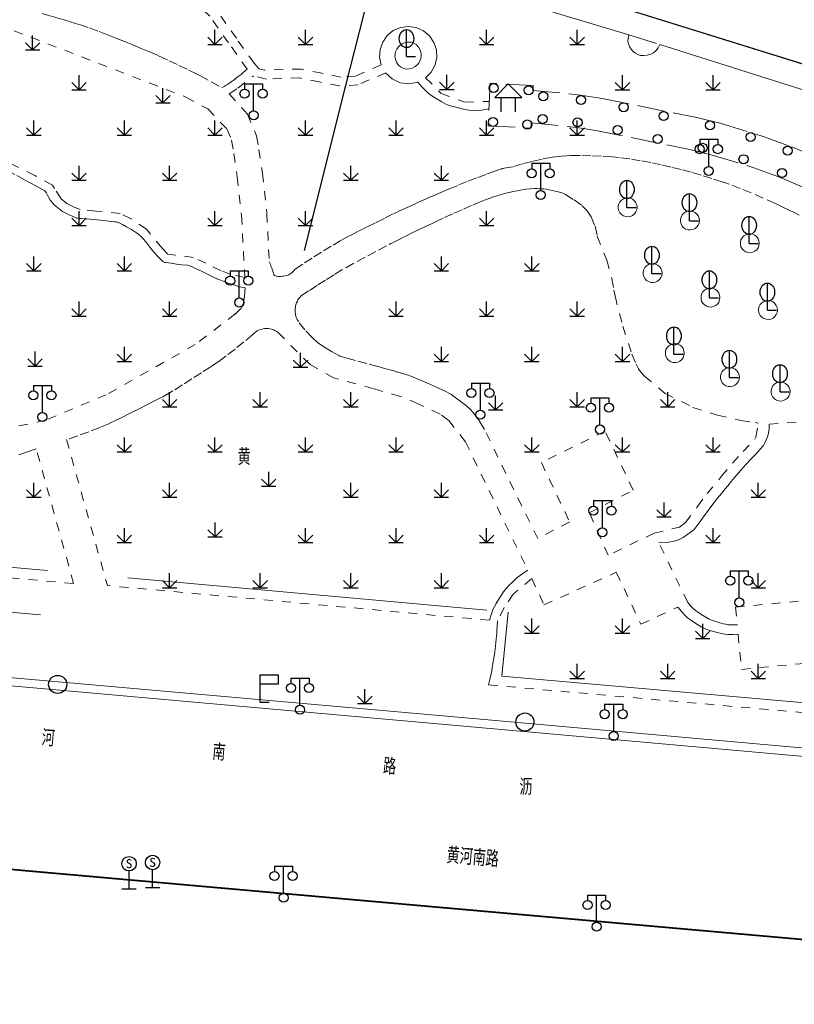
# Model space of a CAD drawing. Extents: x 39508475 to 39522402, y 3783947 to 3795549.
# Tile 113 of 256: x 39514603 to 39514689, y 3794124 to 3794233. Entities that reach past the tile are written whole.
import ezdxf
from ezdxf.enums import TextEntityAlignment as Align

# ---------------------------------------------------------------- set-up
doc = ezdxf.new("R2010")
doc.units = 0
doc.linetypes.add('X0', pattern=[4, 3, -1])
doc.linetypes.add('X6', pattern=[2, 1, -1])
doc.layers.get('0').update_dxf_attribs({"linetype": 'CONTINUOUS'})
for name, color, linetype in [('DLSS', 4, 'CONTINUOUS'), ('JCDL_DMX_F', 30, 'CONTINUOUS'), ('JCDL_JMDD', 1, 'CONTINUOUS'), ('JCDL_JMDD_F', 231, 'CONTINUOUS'), ('JCDL_JT_ZJ', 100, 'CONTINUOUS'), ('JCDL_JTD_F', 100, 'CONTINUOUS'), ('SXSS', 5, 'CONTINUOUS'), ('ZBTZ', 3, 'CONTINUOUS'), ('断面线', 2, 'CONTINUOUS')]:
    doc.layers.add(name, color=color, linetype=linetype)
for name, color, linetype, lineweight in [('JCDL_JMDX', 1, 'CONTINUOUS', 0), ('JCDL_ZBX', 3, 'CONTINUOUS', 0), ('QT_SYT_ZJ', 7, 'CONTINUOUS', 0), ('TEXTL_ZJ', 7, 'CONTINUOUS', 0)]:
    doc.layers.add(name, color=color, linetype=linetype, lineweight=lineweight)
doc.styles.add('HZ', font='rs', dxfattribs={"width": 0.8, "bigfont": 'hztxt'})
doc.styles.get("Standard").update_dxf_attribs({"font": 'txt', "width": 1.1})
doc.linetypes.add('10422', pattern='A,2,[150,AAA.SHX,S=1,R=0,X=0,Y=1],2,[177,AAA.SHX,S=1,R=0,X=0,Y=0.8],1e-09', length=4)
doc.linetypes.add('X19', pattern='A,4.5,[145,symbolx.shx,S=1,R=0,X=0,Y=1],4.5,-0.5,[146,symbolx.shx,S=1,R=0,X=0,Y=0],-0.5', length=10)
doc.linetypes.add('X35', pattern='A,2,[150,AAA.SHX,S=1,R=0,X=0,Y=1],2,[177,AAA.SHX,S=1,R=0,X=0,Y=0.8],1e-09', length=4)
doc.linetypes.add('X4', pattern='A,0,-1e-09,[149,symbolx.shx,S=0.15,R=0,X=0,Y=0],-1.6', length=1.6)
doc.linetypes.add('X49', pattern='A,0,[5,symbolt.shx,S=1,R=0,X=0,Y=0],-10', length=10)
doc.linetypes.add('X67', pattern='A,1,[150,symbolx.shx,S=1,R=0,X=0,Y=1],2,[153,symbolx.shx,S=1,R=0,X=0,Y=0.8],2,[145,symbolx.shx,S=1,R=0,X=0,Y=0],0,[150,symbolx.shx,S=1,R=0,X=0,Y=1],2,[153,symbolx.shx,S=1,R=0,X=0,Y=0.8],2,[150,symbolx.shx,S=1,R=0,X=0,Y=1],0.5,-0.5,[146,symbolx.shx,S=1,R=0,X=0,Y=0],-0.5,0.5,[153,symbolx.shx,S=1,R=0,X=0,Y=0.8],1', length=12)

# ---------------------------------------------------------------- blocks, each defined once
blk = doc.blocks.new('4564000')
at = {"color": 0}
for p, q in [((0, 3), (2, 3)), ((0, 0), (0, 3)), ((2, 3), (2, 2)), ((2, 2), (0, 2))]:
    blk.add_line(p, q, dxfattribs=at)
at = {"color": 0, "linetype": 'Continuous', "flags": 128}
blk.add_lwpolyline([(0, 0), (1, 0)], dxfattribs=at)
blk = doc.blocks.new('5820000')
at = {"color": 0, "linetype": 'Continuous'}
blk.add_circle((0, 0), 1, dxfattribs=at)
blk = doc.blocks.new('3816000')
at = {"color": 0}
blk.add_line((0, 0), (0, 2), dxfattribs=at)
at = {"color": 0, "flags": 128}
blk.add_lwpolyline([(0.8, 0), (-0.8, 0)], dxfattribs=at)
at = {"color": 0, "linetype": 'Continuous'}
blk.add_circle((0, 2.8), 0.8, dxfattribs=at)
at = {"color": 0, "insert": (0, 2.8), "char_height": 1, "attachment_point": 5}
blk.add_mtext('S', dxfattribs=at)
blk = doc.blocks.new('9372000')
at = {"color": 0}
for q in [(0, 3), (0, 1.4), (1, 0), (0.75, 0)]:
    blk.add_line((0, 0), q, dxfattribs=at)
at = {"color": 0, "linetype": 'Continuous'}
blk.add_ellipse((0, 2), major_axis=(0, 1), ratio=0.800014, dxfattribs=at)
blk = doc.blocks.new('9530003')
at = {"color": 0}
for p, q in [((0, 0), (0, 1.6)), ((-0.8, 0), (0.8, 0))]:
    blk.add_line(p, q, dxfattribs=at)
at = {"color": 0, "linetype": 'Continuous'}
for points in [[(0, 0), (-0.8, 0.8)], [(0, 0), (0.8, 0.8)]]:
    blk.add_lwpolyline(points, dxfattribs=at)
blk = doc.blocks.new('2382100')
at = {"color": 0, "linetype": 'Continuous'}
blk.add_circle((0, 0), 0.5, dxfattribs=at)
blk = doc.blocks.new('3521000')
at = {"color": 0}
for p, q in [((-1, 3.5), (1, 3.5)), ((0, 0.5), (0, 3.5))]:
    blk.add_line(p, q, dxfattribs=at)
at = {"color": 0, "linetype": 'Continuous', "flags": 128}
for points in [[(-1, 3.5), (-1, 2.9)], [(1, 3.5), (1, 2.9)]]:
    blk.add_lwpolyline(points, dxfattribs=at)
at = {"color": 0}
for centre in [(-1, 2.4), (1, 2.4), (0, 0)]:
    blk.add_circle(centre, 0.5, dxfattribs=at)
blk = doc.blocks.new('3621000')
at = {"color": 0}
for p, q in [((0, 3.1), (-1.5, 1.6)), ((1.5, 1.6), (0, 3.1)), ((-1.5, 1.6), (1.5, 1.6)), ((-0.8, 0), (-0.8, 1.6)), ((0.8, 0), (0.8, 1.6))]:
    blk.add_line(p, q, dxfattribs=at)

msp = doc.modelspace()

# ---------------------------------------------------------------- linework, layer by layer
at = {"layer": 'DLSS', "linetype": 'X6', "lineweight": 0}
for points in [[(39514643.36346, 3794227.73245), (39514640.53264, 3794226.51109), (39514638.90483, 3794226.40516), (39514636.7946, 3794226.8331), (39514634.53583, 3794227.2876), (39514630.47535, 3794227.16196), (39514629.89914, 3794227.30837), (39514629.78129, 3794227.42017), (39514629.31787, 3794227.93187), (39514627.3703, 3794230.67727), (39514625.17915, 3794233.7724), (39514623.48324, 3794235.47817), (39514622.40079, 3794236.14351), (39514621.87346, 3794236.31797), (39514616.91478, 3794237.58708), (39514612.77211, 3794238.53425), (39514607.683, 3794239.527)], [(39514628.563, 3794227.276), (39514626.50183, 3794230.18154), (39514624.423, 3794233.118), (39514622.82447, 3794234.72582), (39514622.027, 3794235.216), (39514621.62036, 3794235.35053), (39514616.672, 3794236.617), (39514612.56921, 3794237.55505), (39514607.377, 3794238.543)], [(39514605.913, 3794233.405), (39514606.95175, 3794233.11522), (39514607.98771, 3794232.81558), (39514609.02077, 3794232.50612), (39514610.05084, 3794232.18685), (39514611.13698, 3794231.82307), (39514612.20941, 3794231.42065), (39514613.13942, 3794231.05217), (39514614.06916, 3794230.683), (39514614.99862, 3794230.31315), (39514615.92781, 3794229.94261), (39514616.85672, 3794229.57139), (39514617.78537, 3794229.19948), (39514618.06249, 3794229.0848), (39514618.337, 3794228.964), (39514618.59586, 3794228.84527), (39514618.85367, 3794228.72426), (39514619.93642, 3794228.20957), (39514621.0187, 3794227.69387), (39514622.10049, 3794227.17717), (39514622.74883, 3794226.85808), (39514623.3898, 3794226.52444), (39514624.58583, 3794225.87537), (39514625.774, 3794225.212)], [(39514648.26818, 3794226.30873), (39514648.87863, 3794226.92841), (39514649.29749, 3794227.69078), (39514649.49318, 3794228.53834), (39514649.45094, 3794229.40717), (39514649.17395, 3794230.23175), (39514648.68311, 3794230.94989), (39514648.01543, 3794231.50744), (39514647.22126, 3794231.86233), (39514646.3605, 3794231.98782), (39514645.49807, 3794231.87443), (39514644.69899, 3794231.53072), (39514644.02355, 3794230.98261), (39514643.52267, 3794230.27144), (39514643.23413, 3794229.45083), (39514643.17969, 3794228.58267), (39514643.36346, 3794227.73245)], [(39514602.821, 3794231.515), (39514621.79083, 3794224.18962)], [(39514625.774, 3794225.212), (39514626.01279, 3794225.35516), (39514626.24975, 3794225.50132), (39514626.37294, 3794225.58046), (39514626.49419, 3794225.66253), (39514626.81106, 3794225.8829), (39514627.12765, 3794226.10366), (39514627.15932, 3794226.12606), (39514627.1907, 3794226.14885), (39514627.22192, 3794226.17214), (39514627.25281, 3794226.19585), (39514627.57244, 3794226.44486), (39514627.89174, 3794226.6943), (39514628.01113, 3794226.79013), (39514628.12808, 3794226.88893), (39514628.34682, 3794227.08103), (39514628.563, 3794227.276)], [(39514626.58703, 3794224.53502), (39514627.53981, 3794225.16718), (39514629.252, 3794226.546)], [(39514643.873, 3794226.872), (39514640.80642, 3794225.54929), (39514638.758, 3794225.416), (39514636.54449, 3794225.86488), (39514634.392, 3794226.298), (39514630.68008, 3794226.18315), (39514629.252, 3794226.546)], [(39514643.8511, 3794226.85899), (39514644.57344, 3794226.1901), (39514645.46625, 3794225.77529), (39514646.4433, 3794225.65464), (39514647.4102, 3794225.83979)], [(39514648.26818, 3794226.30873), (39514649.97912, 3794224.5842)], [(39514647.4102, 3794225.83979), (39514647.80875, 3794225.35683), (39514648.23717, 3794224.90017), (39514648.52781, 3794224.63766), (39514648.84364, 3794224.40607), (39514649.43609, 3794224.02675), (39514650.03769, 3794223.66213), (39514650.30038, 3794223.51736), (39514650.571, 3794223.388), (39514650.7948, 3794223.29763), (39514651.02412, 3794223.22232), (39514651.73498, 3794223.02313), (39514652.45001, 3794222.83942), (39514653.01868, 3794222.73788), (39514653.59566, 3794222.7097), (39514654.42949, 3794222.75915), (39514655.25573, 3794222.88188)], [(39514607.27751, 3794214.07958), (39514607.05871, 3794214.45411), (39514605.1152, 3794215.51787), (39514602.73322, 3794216.69793), (39514599.58349, 3794218.40899), (39514597.06659, 3794224.42417)], [(39514621.79083, 3794224.18962), (39514624.21339, 3794222.87766)], [(39514626.58703, 3794224.53502), (39514628.58796, 3794222.30868), (39514629.605, 3794219.907), (39514629.85787, 3794218.38799), (39514630.246, 3794215.783), (39514630.73214, 3794211.34356), (39514630.995, 3794206.014)], [(39514649.97912, 3794224.5842), (39514652.57849, 3794223.62904), (39514655.2955, 3794223.70722)], [(39514624.21339, 3794222.87766), (39514626.31798, 3794220.66942), (39514626.84811, 3794219.41753), (39514627.09109, 3794217.95795), (39514627.47403, 3794215.38779), (39514627.94033, 3794211.1295), (39514628.301, 3794204.267)], [(39514606.213, 3794213.833), (39514605.47277, 3794214.23273), (39514604.73304, 3794214.63339), (39514604.36202, 3794214.83523), (39514603.9915, 3794215.03799), (39514602.89159, 3794215.64167), (39514601.78777, 3794216.24752), (39514601.77209, 3794216.25616), (39514601.76038, 3794216.26264), (39514601.03201, 3794216.66635), (39514600.30365, 3794217.07007), (39514600.05769, 3794217.20666), (39514599.81196, 3794217.34366), (39514599.32287, 3794217.61713), (39514598.834, 3794217.891)], [(39514689.504, 3794211.167), (39514688.95025, 3794211.44036), (39514688.39438, 3794211.70936), (39514687.64322, 3794212.06656), (39514686.88999, 3794212.41937), (39514685.55378, 3794213.02579), (39514684.20676, 3794213.60779), (39514682.99031, 3794214.1058), (39514681.764, 3794214.579), (39514681.38995, 3794214.71393), (39514681.01279, 3794214.8399), (39514679.8492, 3794215.20822), (39514678.68279, 3794215.56748), (39514677.58739, 3794215.88808), (39514676.48569, 3794216.1863), (39514675.37814, 3794216.46201), (39514674.26521, 3794216.71511), (39514673.12016, 3794216.95139), (39514671.97064, 3794217.16485), (39514670.8171, 3794217.35541), (39514669.66, 3794217.523), (39514669.26817, 3794217.56751), (39514668.87482, 3794217.59568), (39514667.68944, 3794217.6522), (39514666.50374, 3794217.70144), (39514665.31776, 3794217.74341), (39514664.28358, 3794217.74262), (39514663.25171, 3794217.67352), (39514662.22667, 3794217.5364), (39514661.12875, 3794217.33294), (39514660.03847, 3794217.09186), (39514658.95713, 3794216.81344), (39514657.886, 3794216.498)], [(39514633.854, 3794205.196), (39514634.88915, 3794205.87664), (39514635.93264, 3794206.54444), (39514636.98431, 3794207.19929), (39514638.04399, 3794207.84109), (39514638.96249, 3794208.37379), (39514639.89436, 3794208.88277), (39514640.83897, 3794209.36767), (39514641.82642, 3794209.85826), (39514642.81421, 3794210.34815), (39514643.80235, 3794210.83737), (39514644.79082, 3794211.3259), (39514645.04725, 3794211.45082), (39514645.305, 3794211.573), (39514646.22893, 3794212.00141), (39514647.15552, 3794212.42404), (39514648.08472, 3794212.84089), (39514649.0165, 3794213.25193), (39514649.95084, 3794213.65715), (39514650.88768, 3794214.05653), (39514651.925, 3794214.48718), (39514652.96771, 3794214.90458), (39514654.01566, 3794215.30868), (39514655.06866, 3794215.69941), (39514655.78831, 3794215.95827), (39514656.50984, 3794216.21187), (39514656.62413, 3794216.24862), (39514656.74, 3794216.28), (39514656.75026, 3794216.2825), (39514656.76053, 3794216.28496), (39514656.84192, 3794216.30426), (39514656.92333, 3794216.32352), (39514657.14349, 3794216.37249), (39514657.36487, 3794216.41564), (39514657.62497, 3794216.45976), (39514657.886, 3794216.498)], [(39514606.374, 3794213.651), (39514606.213, 3794213.833)], [(39514628.351, 3794203.113), (39514627.76864, 3794203.2533), (39514627.19017, 3794203.40888), (39514626.8213, 3794203.52152), (39514626.45735, 3794203.64916), (39514625.89906, 3794203.85865), (39514625.34129, 3794204.06948), (39514625.30486, 3794204.08408), (39514625.269, 3794204.1), (39514624.98907, 3794204.23283), (39514624.71095, 3794204.3694), (39514624.12112, 3794204.66165), (39514623.52945, 3794204.95017), (39514622.94453, 3794205.2313), (39514622.35821, 3794205.50949), (39514622.29972, 3794205.53525), (39514622.24, 3794205.558), (39514622.10902, 3794205.59475), (39514621.9744, 3794205.61426), (39514621.35708, 3794205.67195), (39514620.74165, 3794205.7471), (39514620.15154, 3794205.83028), (39514619.56217, 3794205.9186), (39514619.47454, 3794205.93476), (39514619.388, 3794205.956), (39514619.31028, 3794205.98867), (39514619.24337, 3794206.03996), (39514618.7441, 3794206.55077), (39514618.26021, 3794207.07616), (39514617.79718, 3794207.62488), (39514617.36627, 3794208.19916), (39514617.11961, 3794208.51261), (39514616.842, 3794208.799), (39514616.59371, 3794209.01221), (39514616.32922, 3794209.20495), (39514615.78888, 3794209.55095), (39514615.23494, 3794209.87471), (39514614.8034, 3794210.10722), (39514614.36535, 3794210.3272), (39514614.27233, 3794210.36436), (39514614.175, 3794210.388), (39514614.04221, 3794210.40844), (39514613.90888, 3794210.42498), (39514612.9792, 3794210.52447), (39514612.04911, 3794210.62004), (39514611.15662, 3794210.70188), (39514610.26283, 3794210.76789), (39514610.02088, 3794210.79156), (39514609.781, 3794210.831), (39514609.71006, 3794210.84847), (39514609.64101, 3794210.87235), (39514609.34634, 3794210.99324), (39514609.05426, 3794211.12029), (39514608.83226, 3794211.22235), (39514608.61237, 3794211.32892), (39514608.38904, 3794211.44276), (39514608.168, 3794211.561), (39514608.07017, 3794211.62041), (39514607.97803, 3794211.68831), (39514607.61051, 3794211.99188), (39514607.24957, 3794212.30324), (39514607.02105, 3794212.53412), (39514606.82597, 3794212.79386), (39514606.58049, 3794213.21215), (39514606.374, 3794213.651)], [(39514628.301, 3794204.267), (39514626.76233, 3794204.60152), (39514625.67245, 3794205.015), (39514624.0035, 3794205.83066), (39514622.61751, 3794206.48401), (39514620.60604, 3794206.73786), (39514619.81598, 3794206.85979), (39514619.16107, 3794207.51027), (39514617.44113, 3794209.59966), (39514615.74678, 3794210.73379), (39514614.53161, 3794211.32225), (39514611.90245, 3794211.60923), (39514610.10758, 3794211.77617), (39514609.46658, 3794212.03133), (39514608.64561, 3794212.43957), (39514608.00836, 3794212.95457), (39514607.27751, 3794214.07958)], [(39514634.515, 3794202.227), (39514635.43798, 3794202.83965), (39514636.367, 3794203.44311), (39514637.30197, 3794204.03731), (39514638.24279, 3794204.6222), (39514639.46348, 3794205.34686), (39514640.70605, 3794206.03334), (39514641.87994, 3794206.65787), (39514643.05421, 3794207.28168), (39514644.22885, 3794207.90478), (39514644.41551, 3794208.0027), (39514644.603, 3794208.099), (39514645.53903, 3794208.57103), (39514646.47798, 3794209.03722), (39514647.41982, 3794209.49755), (39514648.36451, 3794209.95199), (39514649.31202, 3794210.40053), (39514650.34684, 3794210.88082), (39514651.38592, 3794211.35182), (39514652.42918, 3794211.8135), (39514653.47653, 3794212.26582), (39514654.02441, 3794212.49692), (39514654.57415, 3794212.72358), (39514654.9337, 3794212.86753), (39514655.295, 3794213.007), (39514655.76707, 3794213.17456), (39514656.2458, 3794213.32204), (39514657.01907, 3794213.53149), (39514657.7976, 3794213.72046), (39514658.56865, 3794213.88055), (39514659.34553, 3794214.00935), (39514659.82652, 3794214.06305), (39514660.31, 3794214.085), (39514660.44017, 3794214.08531), (39514660.57032, 3794214.083), (39514660.8014, 3794214.07525), (39514661.03238, 3794214.06489), (39514661.3039, 3794214.04287), (39514661.57359, 3794214.00442), (39514662.23391, 3794213.88132), (39514662.891, 3794213.742), (39514663.31881, 3794213.61044), (39514663.72133, 3794213.41471), (39514664.64924, 3794212.83165), (39514665.53883, 3794212.19166), (39514666.11147, 3794211.63889), (39514666.54596, 3794210.97205), (39514666.96735, 3794209.93282), (39514667.219, 3794208.84)], [(39514667.219, 3794208.84), (39514668.26235, 3794206.19215), (39514668.809, 3794204.149), (39514669.0574, 3794202.84909), (39514669.181, 3794202.229), (39514670.02357, 3794198.89103), (39514671.046, 3794195.806), (39514671.5022, 3794194.69013), (39514671.775, 3794194.168), (39514671.89381, 3794194.00243), (39514672.443, 3794193.376), (39514674.71431, 3794191.4528), (39514677.785, 3794189.927), (39514680.50684, 3794189.06375), (39514683.079, 3794188.489), (39514684.64363, 3794188.24311), (39514685.00518, 3794188.19476)], [(39514630.995, 3794206.014), (39514631.06099, 3794205.85682), (39514631.1257, 3794205.69911), (39514631.15905, 3794205.615), (39514631.19109, 3794205.53038), (39514631.2738, 3794205.30663), (39514631.35794, 3794205.07853), (39514631.36248, 3794205.06557), (39514631.37869, 3794205.01705), (39514631.39459, 3794204.96844), (39514631.43122, 3794204.85582), (39514631.46814, 3794204.7433), (39514631.48723, 3794204.68601), (39514631.50668, 3794204.62884), (39514631.51932, 3794204.5927), (39514631.53232, 3794204.55668), (39514631.53807, 3794204.54556), (39514631.5464, 3794204.53623), (39514631.58524, 3794204.50451), (39514631.62595, 3794204.47524), (39514631.70103, 3794204.43631), (39514631.78296, 3794204.41536), (39514632.025, 3794204.39171), (39514632.26815, 3794204.38705), (39514632.44362, 3794204.39903), (39514632.61713, 3794204.42782), (39514632.88441, 3794204.49419), (39514633.14712, 3794204.57685), (39514633.32241, 3794204.65755), (39514633.47909, 3794204.77021), (39514633.68035, 3794204.97095), (39514633.854, 3794205.196)], [(39514627.197, 3794200.194), (39514627.91651, 3794200.90415), (39514628.152, 3794201.419), (39514628.27649, 3794202.20865), (39514628.351, 3794203.113)], [(39514634.213, 3794199.405), (39514634.08606, 3794199.6217), (39514633.97977, 3794199.84925), (39514633.92691, 3794200.00836), (39514633.8967, 3794200.17329), (39514633.8716, 3794200.45703), (39514633.85964, 3794200.74162), (39514633.86375, 3794200.87335), (39514633.881, 3794201.004), (39514633.90764, 3794201.12503), (39514633.94275, 3794201.24389), (39514634.01831, 3794201.45611), (39514634.10203, 3794201.66525), (39514634.16417, 3794201.7911), (39514634.24056, 3794201.90884), (39514634.37159, 3794202.07326), (39514634.515, 3794202.227)], [(39514627.24471, 3794200.25367), (39514622.83572, 3794196.87547), (39514613.00646, 3794191.30865)], [(39514654.766, 3794187.475), (39514654.24197, 3794188.35337), (39514653.64531, 3794189.18412), (39514653.16896, 3794189.72072), (39514652.63117, 3794190.19572), (39514651.94398, 3794190.72468), (39514651.24967, 3794191.24424), (39514651.12196, 3794191.33112), (39514650.988, 3794191.408), (39514650.41036, 3794191.70346), (39514649.82694, 3794191.98733), (39514649.14758, 3794192.3024), (39514648.46289, 3794192.60567), (39514647.59833, 3794192.97551), (39514646.73076, 3794193.3382), (39514646.54871, 3794193.40924), (39514646.364, 3794193.473), (39514646.18981, 3794193.52769), (39514646.01473, 3794193.57947), (39514645.00478, 3794193.86834), (39514643.99445, 3794194.15591), (39514642.98375, 3794194.44218), (39514641.76036, 3794194.77953), (39514640.53282, 3794195.10143), (39514639.72728, 3794195.3155), (39514638.926, 3794195.545), (39514638.80825, 3794195.58721), (39514638.69592, 3794195.64223), (39514637.88787, 3794196.10335), (39514637.08679, 3794196.57646), (39514636.3736, 3794197.06444), (39514635.72297, 3794197.63317), (39514634.92918, 3794198.48601), (39514634.213, 3794199.405)], [(39514629.176, 3794197.958), (39514628.20805, 3794197.15617), (39514627.22802, 3794196.36916), (39514626.23613, 3794195.59713), (39514625.40534, 3794194.98766), (39514624.54984, 3794194.4134), (39514623.50331, 3794193.74359), (39514622.45548, 3794193.07581), (39514621.40636, 3794192.41005), (39514620.35596, 3794191.74632), (39514619.99045, 3794191.52154), (39514619.62, 3794191.305), (39514619.24269, 3794191.09605), (39514618.86047, 3794190.89623), (39514617.93715, 3794190.4285), (39514617.01309, 3794189.96225), (39514616.08828, 3794189.49748), (39514615.16272, 3794189.03419), (39514614.23642, 3794188.57238), (39514613.27068, 3794188.11766), (39514612.28617, 3794187.70511), (39514611.07089, 3794187.2375), (39514609.8484, 3794186.7891), (39514608.619, 3794186.36)], [(39514631.998, 3794198.174), (39514631.81805, 3794198.30736), (39514631.62664, 3794198.42368), (39514631.48729, 3794198.48812), (39514631.34057, 3794198.53334), (39514631.1045, 3794198.58298), (39514630.86627, 3794198.62095), (39514630.7324, 3794198.63292), (39514630.598, 3794198.633), (39514630.46075, 3794198.62001), (39514630.32552, 3794198.59318), (39514630.07059, 3794198.52182), (39514629.81978, 3794198.43711), (39514629.66972, 3794198.36938), (39514629.53092, 3794198.28084), (39514629.34552, 3794198.12815), (39514629.176, 3794197.958)], [(39514652.65497, 3794186.13576), (39514650.82823, 3794188.46384), (39514649.86525, 3794189.17429), (39514647.44347, 3794190.32296), (39514645.47464, 3794191.13654), (39514642.49996, 3794191.98944), (39514638.10173, 3794193.18479), (39514635.50273, 3794194.64235), (39514631.998, 3794198.174)], [(39514613.00646, 3794191.30865), (39514606.29767, 3794188.50526)], [(39514606.29767, 3794188.50526), (39514588.89468, 3794184.73409), (39514577.06531, 3794184.59796), (39514567.72984, 3794185.71965), (39514564.42858, 3794186.27627), (39514560.602, 3794187.31575)], [(39514673.515, 3794176.039), (39514676.28938, 3794176.6937), (39514676.97216, 3794177.19606), (39514678.28634, 3794178.97403), (39514679.35957, 3794180.39527), (39514680.91006, 3794182.27887), (39514682.13547, 3794183.75002), (39514683.31562, 3794185.0361), (39514684.60238, 3794186.417), (39514684.72734, 3794186.64865), (39514685.00518, 3794188.19476)], [(39514686.198, 3794188.058), (39514690.43044, 3794188.37093), (39514695.008, 3794188.771), (39514698.04692, 3794188.44895), (39514699.33, 3794188.17), (39514701.18418, 3794187.58052), (39514703.479, 3794186.769), (39514704.46259, 3794186.39267), (39514711.917, 3794183.431), (39514715.43928, 3794181.88429), (39514721.531, 3794178.812)], [(39514673.515, 3794176.039), (39514668.425, 3794173.59), (39514666.323, 3794178.275), (39514671.18, 3794180.789), (39514668.074, 3794187.309), (39514661.05, 3794183.832), (39514664.17, 3794177.278), (39514660.639, 3794175.437), (39514654.766, 3794187.475)], [(39514674.025, 3794174.975), (39514674.82184, 3794174.98712), (39514675.60975, 3794175.10671), (39514676.18385, 3794175.28953), (39514676.716, 3794175.5721), (39514677.23417, 3794175.92065), (39514677.74234, 3794176.28363), (39514677.83537, 3794176.36303), (39514677.916, 3794176.455), (39514678.24254, 3794176.89149), (39514678.56444, 3794177.33142), (39514678.91574, 3794177.812), (39514679.2717, 3794178.28914), (39514679.75879, 3794178.93516), (39514680.24619, 3794179.58095), (39514680.26694, 3794179.60809), (39514680.288, 3794179.635), (39514680.39428, 3794179.7679), (39514680.50182, 3794179.8998), (39514681.16759, 3794180.70734), (39514681.83459, 3794181.51385), (39514682.37706, 3794182.16785), (39514682.92043, 3794182.82109), (39514682.98727, 3794182.90043), (39514683.055, 3794182.979), (39514683.07628, 3794183.0031), (39514683.09787, 3794183.02693), (39514683.63011, 3794183.60664), (39514684.16265, 3794184.18607), (39514684.56572, 3794184.62079), (39514684.97238, 3794185.05217), (39514685.24298, 3794185.34042), (39514685.51, 3794185.632), (39514685.53834, 3794185.6674), (39514685.56223, 3794185.70594), (39514685.72443, 3794186.01234), (39514685.88181, 3794186.32124), (39514686.03042, 3794186.68017), (39514686.12687, 3794187.05648), (39514686.1898, 3794187.5553), (39514686.198, 3794188.058)], [(39514608.619, 3794186.36), (39514613.13, 3794170.245)], [(39514652.65497, 3794186.13576), (39514659.553, 3794171.935)], [(39514605.269, 3794185.334), (39514604.31201, 3794185.00382), (39514603.35119, 3794184.68497)], [(39514609.399, 3794170.476), (39514605.269, 3794185.334)], [(39514609.399, 3794170.476), (39514551.227, 3794175.63), (39514548.724, 3794168.667)], [(39514677.204, 3794168.377), (39514674.0272, 3794174.97516)], [(39514659.553, 3794171.935), (39514659.1329, 3794171.67883), (39514658.72413, 3794171.40492), (39514658.48989, 3794171.22774), (39514658.26895, 3794171.03422), (39514657.85542, 3794170.63953), (39514657.44737, 3794170.23916), (39514657.2993, 3794170.08627), (39514657.157, 3794169.928), (39514657.0142, 3794169.75273), (39514656.8822, 3794169.5692), (39514656.45556, 3794168.92462), (39514656.04032, 3794168.27265), (39514655.85659, 3794167.94618), (39514655.70343, 3794167.6043), (39514655.48937, 3794167.01461), (39514655.30776, 3794166.41413)], [(39514659.97926, 3794171.02021), (39514657.92027, 3794169.28192), (39514656.92523, 3794167.80689), (39514656.19, 3794166.334)], [(39514659.97926, 3794171.02021), (39514661.333, 3794168.115), (39514669.319, 3794171.72), (39514672.023, 3794165.98), (39514676.12457, 3794167.8776)], [(39514655.30776, 3794166.41413), (39514613.13, 3794170.245)], [(39514691.44392, 3794168.6982), (39514682.49506, 3794167.86456)], [(39514682.79, 3794164.883), (39514682.22047, 3794164.84861), (39514681.64991, 3794164.84977), (39514681.29351, 3794164.87943), (39514680.94184, 3794164.9444), (39514680.30701, 3794165.10312), (39514679.67635, 3794165.2777), (39514679.41842, 3794165.36113), (39514679.166, 3794165.46), (39514678.91929, 3794165.57532), (39514678.68091, 3794165.70698), (39514678.08456, 3794166.07373), (39514677.49802, 3794166.45595), (39514677.19106, 3794166.68623), (39514676.91019, 3794166.9477), (39514676.50187, 3794167.39955), (39514676.12457, 3794167.8776)], [(39514677.204, 3794168.377), (39514677.5126, 3794168.02408), (39514677.84024, 3794167.68876), (39514678.05582, 3794167.4981), (39514678.2877, 3794167.32765), (39514678.74499, 3794167.02902), (39514679.20827, 3794166.73978), (39514679.38917, 3794166.63591), (39514679.57536, 3794166.54186), (39514679.77019, 3794166.45707), (39514679.96983, 3794166.38433), (39514680.53664, 3794166.20406), (39514681.10724, 3794166.03619), (39514681.40727, 3794165.96691), (39514681.71257, 3794165.92689), (39514682.21345, 3794165.90061), (39514682.715, 3794165.904)], [(39514682.49506, 3794167.86456), (39514682.67781, 3794165.90275)], [(39514656.19, 3794166.334), (39514656.16632, 3794165.79551), (39514656.13661, 3794165.25731), (39514656.11643, 3794164.97538), (39514656.09022, 3794164.69394), (39514656.01275, 3794163.95213), (39514655.93451, 3794163.2104), (39514655.92614, 3794163.13515), (39514655.917, 3794163.06), (39514655.90681, 3794162.98393), (39514655.89555, 3794162.90802), (39514655.75872, 3794162.03212), (39514655.62083, 3794161.1564), (39514655.56498, 3794160.8297), (39514655.50095, 3794160.50451), (39514655.36703, 3794159.88685), (39514655.225, 3794159.271)], [(39514682.77295, 3794164.88146), (39514683.135, 3794160.995)], [(39514683.135, 3794160.995), (39514691.186, 3794161.745)], [(39514655.225, 3794159.271), (39514750, 3794150.94698)]]:
    msp.add_lwpolyline(points, dxfattribs=at)
at = {"layer": 'DLSS', "linetype": 'X0', "lineweight": 0}
for points in [[(39514655.392, 3794225.71), (39514655.165, 3794220.999)], [(39514660.12229, 3794225.48207), (39514655.392, 3794225.71)], [(39514660.09578, 3794224.9318), (39514660.12229, 3794225.48207)], [(39514660.09578, 3794224.9318), (39514665.36019, 3794224.41888), (39514667.74722, 3794224.04902), (39514678.19392, 3794221.9199), (39514680.88602, 3794221.25617), (39514685.63982, 3794219.80586), (39514688.7114, 3794218.67769), (39514691.87399, 3794217.32506), (39514698.45429, 3794214.3055), (39514698.82475, 3794214.12595), (39514706.14716, 3794210.30018)], [(39514655.165, 3794220.999), (39514659.89529, 3794220.77107)], [(39514659.89529, 3794220.77107), (39514659.92242, 3794221.3341)], [(39514659.92242, 3794221.3341), (39514664.9498, 3794220.84235), (39514667.056, 3794220.516), (39514677.44732, 3794218.39817), (39514679.91, 3794217.791), (39514684.51533, 3794216.38599), (39514687.355, 3794215.343), (39514690.39952, 3794214.04087), (39514696.926, 3794211.046), (39514697.2131, 3794210.90685), (39514705.06246, 3794206.79033)]]:
    msp.add_lwpolyline(points, dxfattribs=at)
at = {"layer": 'DLSS', "linetype": 'Continuous', "lineweight": 20}
msp.add_lwpolyline([(39514750, 3794146.02378), (39514500, 3794168.28932)], dxfattribs=at)
at = {"layer": 'DLSS', "linetype": 'Continuous', "lineweight": 40}
msp.add_lwpolyline([(39514750, 3794125.82098), (39514554.14701, 3794143.144), (39514553.809, 3794137.694), (39514553.70386, 3794137.63369), (39514553.60168, 3794137.56847), (39514553.50245, 3794137.49885), (39514553.40635, 3794137.42497), (39514553.31356, 3794137.34696), (39514553.22427, 3794137.26498), (39514553.1664, 3794137.20719), (39514553.13865, 3794137.17918), (39514553.05685, 3794137.08972), (39514552.97903, 3794136.99678), (39514552.90534, 3794136.90053), (39514552.83593, 3794136.80115), (39514552.77092, 3794136.69884), (39514552.71044, 3794136.59379), (39514552.65499, 3794136.486), (39514552.609, 3794124.71), (39514553.07601, 3794124.08499), (39514557.991, 3794124.004), (39514558.09, 3794125.14701)], dxfattribs=at)
at = {"layer": 'JCDL_DMX_F', "color": 3, "linetype": 'X35', "lineweight": 0}
for points in [[(39514622.71701, 3794245.449), (39514670.70001, 3794231.05)], [(39514674.12799, 3794229.993), (39514673.94858, 3794229.62585), (39514673.69958, 3794229.30184), (39514673.43192, 3794229.07765), (39514673.11927, 3794228.92225), (39514672.7209, 3794228.81447), (39514672.31051, 3794228.77079), (39514671.99879, 3794228.79518), (39514671.699, 3794228.884), (39514671.43113, 3794229.02514), (39514671.19359, 3794229.21288), (39514670.95705, 3794229.47631), (39514670.76455, 3794229.77344), (39514670.65125, 3794230.05307), (39514670.60259, 3794230.35083), (39514670.61817, 3794230.70503), (39514670.70001, 3794231.05)], [(39514674.12799, 3794229.993), (39514697.815, 3794222.48901)]]:
    msp.add_lwpolyline(points, dxfattribs=at)
at = {"layer": 'JCDL_JMDX', "color": 6, "linetype": 'X67', "lineweight": 0}
msp.add_lwpolyline([(39514750, 3794209.15006), (39514745.264, 3794210.65299), (39514641.249, 3794243.015), (39514616.82345, 3794250)], dxfattribs=at)
at = {"layer": 'JCDL_JMDX', "color": 6, "linetype": 'X19', "lineweight": 0}
for points in [[(39514500, 3794174.17602), (39514543.591, 3794170.284), (39514549.827, 3794176.873), (39514606.53, 3794171.892)], [(39514615.398, 3794171.097), (39514655.0209, 3794167.52785)], [(39514657.387, 3794167.306), (39514656.693, 3794160.252)], [(39514656.693, 3794160.252), (39514750, 3794152.04107)]]:
    msp.add_lwpolyline(points, dxfattribs=at)
at = {"layer": 'JCDL_ZBX', "color": 114, "linetype": 'X4', "lineweight": 0, "true_color": 0x009944}
msp.add_lwpolyline([(39514670.70001, 3794231.05), (39514673.75794, 3794230.1071)], dxfattribs=at)
at = {"layer": 'JCDL_ZBX', "color": 114, "linetype": 'Continuous', "lineweight": 0, "true_color": 0x009944}
for points in [[(39514646.907, 3794230.17), (39514646.66582, 3794230.24372), (39514646.41508, 3794230.27079), (39514646.16373, 3794230.25025), (39514645.90237, 3794230.17965), (39514645.65736, 3794230.06449), (39514645.43623, 3794229.90832), (39514645.23307, 3794229.70207), (39514645.07024, 3794229.4627), (39514644.95304, 3794229.19799), (39514644.89037, 3794228.93138), (39514644.87956, 3794228.65772), (39514644.921, 3794228.387), (39514645.04929, 3794228.04656), (39514645.25047, 3794227.74345), (39514645.4897, 3794227.52259), (39514645.7766, 3794227.36865), (39514646.09845, 3794227.29035), (39514646.42965, 3794227.29564), (39514646.78847, 3794227.38974), (39514647.117, 3794227.562), (39514647.32833, 3794227.73578), (39514647.50427, 3794227.94531), (39514647.63888, 3794228.18352), (39514647.73046, 3794228.44866), (39514647.77328, 3794228.72589), (39514647.76595, 3794229.00631), (39514647.67196, 3794229.38088), (39514647.48484, 3794229.71869), (39514647.22679, 3794229.98386), (39514646.907, 3794230.17)], [(39514671.60624, 3794212.01537), (39514671.57332, 3794212.27595), (39514671.47664, 3794212.52015), (39514671.32226, 3794212.73264), (39514671.11988, 3794212.90006), (39514670.88223, 3794213.01189), (39514670.62424, 3794213.0611), (39514670.36211, 3794213.04461), (39514670.11231, 3794212.96345), (39514669.89055, 3794212.82272), (39514669.71076, 3794212.63125), (39514669.58423, 3794212.40109), (39514669.51891, 3794212.1467), (39514669.51891, 3794211.88405), (39514669.58423, 3794211.62965), (39514669.71076, 3794211.39949), (39514669.89055, 3794211.20803), (39514670.11231, 3794211.0673), (39514670.36211, 3794210.98613), (39514670.62424, 3794210.96964), (39514670.88223, 3794211.01886), (39514671.11988, 3794211.13069), (39514671.32226, 3794211.29811), (39514671.47664, 3794211.51059), (39514671.57332, 3794211.7548), (39514671.60624, 3794212.01537)], [(39514678.50529, 3794210.55984), (39514678.47237, 3794210.82042), (39514678.37568, 3794211.06462), (39514678.2213, 3794211.27711), (39514678.01893, 3794211.44453), (39514677.78128, 3794211.55636), (39514677.52328, 3794211.60558), (39514677.26115, 3794211.58908), (39514677.01136, 3794211.50792), (39514676.7896, 3794211.36719), (39514676.6098, 3794211.17572), (39514676.48327, 3794210.94557), (39514676.41795, 3794210.69117), (39514676.41795, 3794210.42852), (39514676.48327, 3794210.17412), (39514676.6098, 3794209.94396), (39514676.7896, 3794209.7525), (39514677.01136, 3794209.61177), (39514677.26115, 3794209.53061), (39514677.52328, 3794209.51411), (39514677.78128, 3794209.56333), (39514678.01893, 3794209.67516), (39514678.2213, 3794209.84258), (39514678.37568, 3794210.05506), (39514678.47237, 3794210.29927), (39514678.50529, 3794210.55984)], [(39514685.10311, 3794208.04387), (39514685.07019, 3794208.30444), (39514684.97351, 3794208.54865), (39514684.81913, 3794208.76113), (39514684.61675, 3794208.92855), (39514684.3791, 3794209.04038), (39514684.12111, 3794209.0896), (39514683.85898, 3794209.0731), (39514683.60918, 3794208.99194), (39514683.38742, 3794208.85121), (39514683.20763, 3794208.65975), (39514683.0811, 3794208.42959), (39514683.01578, 3794208.17519), (39514683.01578, 3794207.91254), (39514683.0811, 3794207.65814), (39514683.20763, 3794207.42798), (39514683.38742, 3794207.23652), (39514683.60918, 3794207.09579), (39514683.85898, 3794207.01463), (39514684.12111, 3794206.99813), (39514684.3791, 3794207.04735), (39514684.61675, 3794207.15918), (39514684.81913, 3794207.3266), (39514684.97351, 3794207.53908), (39514685.07019, 3794207.78329), (39514685.10311, 3794208.04387)], [(39514674.366, 3794204.75554), (39514674.33308, 3794205.01612), (39514674.2364, 3794205.26032), (39514674.08202, 3794205.47281), (39514673.87964, 3794205.64022), (39514673.64199, 3794205.75205), (39514673.384, 3794205.80127), (39514673.12187, 3794205.78478), (39514672.87207, 3794205.70361), (39514672.65031, 3794205.56288), (39514672.47052, 3794205.37142), (39514672.34399, 3794205.14126), (39514672.27867, 3794204.88686), (39514672.27867, 3794204.62421), (39514672.34399, 3794204.36982), (39514672.47052, 3794204.13966), (39514672.65031, 3794203.9482), (39514672.87207, 3794203.80746), (39514673.12187, 3794203.7263), (39514673.384, 3794203.70981), (39514673.64199, 3794203.75902), (39514673.87964, 3794203.87085), (39514674.08202, 3794204.03827), (39514674.2364, 3794204.25076), (39514674.33308, 3794204.49496), (39514674.366, 3794204.75554)], [(39514680.76089, 3794202.0501), (39514680.72797, 3794202.31068), (39514680.63128, 3794202.55488), (39514680.4769, 3794202.76737), (39514680.27453, 3794202.93479), (39514680.03688, 3794203.04662), (39514679.77888, 3794203.09583), (39514679.51675, 3794203.07934), (39514679.26696, 3794202.99818), (39514679.0452, 3794202.85744), (39514678.86541, 3794202.66598), (39514678.73887, 3794202.43582), (39514678.67356, 3794202.18142), (39514678.67356, 3794201.91878), (39514678.73887, 3794201.66438), (39514678.86541, 3794201.43422), (39514679.0452, 3794201.24276), (39514679.26696, 3794201.10203), (39514679.51675, 3794201.02086), (39514679.77888, 3794201.00437), (39514680.03688, 3794201.05359), (39514680.27453, 3794201.16542), (39514680.4769, 3794201.33283), (39514680.63128, 3794201.54532), (39514680.72797, 3794201.78952), (39514680.76089, 3794202.0501)], [(39514687.11101, 3794200.67633), (39514687.07809, 3794200.93691), (39514686.9814, 3794201.18111), (39514686.82702, 3794201.3936), (39514686.62465, 3794201.56102), (39514686.38699, 3794201.67285), (39514686.129, 3794201.72206), (39514685.86687, 3794201.70557), (39514685.61708, 3794201.62441), (39514685.39532, 3794201.48368), (39514685.21552, 3794201.29221), (39514685.08899, 3794201.06205), (39514685.02367, 3794200.80766), (39514685.02367, 3794200.54501), (39514685.08899, 3794200.29061), (39514685.21552, 3794200.06045), (39514685.39532, 3794199.86899), (39514685.61708, 3794199.72826), (39514685.86687, 3794199.64709), (39514686.129, 3794199.6306), (39514686.38699, 3794199.67982), (39514686.62465, 3794199.79165), (39514686.82702, 3794199.95907), (39514686.9814, 3794200.17155), (39514687.07809, 3794200.41576), (39514687.11101, 3794200.67633)], [(39514676.8243, 3794195.91347), (39514676.79138, 3794196.17405), (39514676.69469, 3794196.41825), (39514676.54031, 3794196.63074), (39514676.33794, 3794196.79815), (39514676.10029, 3794196.90998), (39514675.84229, 3794196.9592), (39514675.58016, 3794196.94271), (39514675.33037, 3794196.86155), (39514675.10861, 3794196.72081), (39514674.92881, 3794196.52935), (39514674.80228, 3794196.29919), (39514674.73696, 3794196.04479), (39514674.73696, 3794195.78215), (39514674.80228, 3794195.52775), (39514674.92881, 3794195.29759), (39514675.10861, 3794195.10613), (39514675.33037, 3794194.96539), (39514675.58016, 3794194.88423), (39514675.84229, 3794194.86774), (39514676.10029, 3794194.91695), (39514676.33794, 3794195.02878), (39514676.54031, 3794195.1962), (39514676.69469, 3794195.40869), (39514676.79138, 3794195.65289), (39514676.8243, 3794195.91347)], [(39514682.91344, 3794193.25924), (39514682.88052, 3794193.51982), (39514682.78384, 3794193.76402), (39514682.62946, 3794193.97651), (39514682.42708, 3794194.14393), (39514682.18943, 3794194.25576), (39514681.93144, 3794194.30497), (39514681.66931, 3794194.28848), (39514681.41951, 3794194.20732), (39514681.19775, 3794194.06658), (39514681.01796, 3794193.87512), (39514680.89143, 3794193.64496), (39514680.82611, 3794193.39056), (39514680.82611, 3794193.12792), (39514680.89143, 3794192.87352), (39514681.01796, 3794192.64336), (39514681.19775, 3794192.4519), (39514681.41951, 3794192.31116), (39514681.66931, 3794192.23), (39514681.93144, 3794192.21351), (39514682.18943, 3794192.26272), (39514682.42708, 3794192.37456), (39514682.62946, 3794192.54197), (39514682.78384, 3794192.75446), (39514682.88052, 3794192.99866), (39514682.91344, 3794193.25924)], [(39514688.50562, 3794191.66973), (39514688.4727, 3794191.9303), (39514688.37601, 3794192.17451), (39514688.22163, 3794192.38699), (39514688.01926, 3794192.55441), (39514687.78161, 3794192.66624), (39514687.52361, 3794192.71546), (39514687.26148, 3794192.69896), (39514687.01169, 3794192.6178), (39514686.78993, 3794192.47707), (39514686.61013, 3794192.28561), (39514686.4836, 3794192.05545), (39514686.41828, 3794191.80105), (39514686.41828, 3794191.5384), (39514686.4836, 3794191.28401), (39514686.61013, 3794191.05385), (39514686.78993, 3794190.86238), (39514687.01169, 3794190.72165), (39514687.26148, 3794190.64049), (39514687.52361, 3794190.624), (39514687.78161, 3794190.67321), (39514688.01926, 3794190.78504), (39514688.22163, 3794190.95246), (39514688.37601, 3794191.16494), (39514688.4727, 3794191.40915), (39514688.50562, 3794191.66973)]]:
    msp.add_lwpolyline(points, dxfattribs=at)
at = {"layer": 'JCDL_ZBX', "color": 114, "linetype": 'X49', "lineweight": 0, "true_color": 0x009944}
for points in [[(39514605.733, 3794167.031), (39514551.998, 3794171.69)], [(39514750, 3794146.99246), (39514718.93172, 3794149.7359), (39514688.90556, 3794152.41203), (39514653.9106, 3794155.52402), (39514618.9411, 3794158.6106), (39514583.91553, 3794161.72803), (39514500, 3794169.16128)]]:
    msp.add_lwpolyline(points, dxfattribs=at)
at = {"layer": 'SXSS', "linetype": '10422', "flags": 128}
msp.add_lwpolyline([(39514371.27741, 3794315.12484), (39514378.927, 3794313.03799), (39514380.464, 3794311.112), (39514450.44243, 3794293.6923), (39514500, 3794281.37303), (39514555.40316, 3794266.83673), (39514586.75399, 3794258.59899), (39514641.249, 3794243.015), (39514750, 3794209.15006), (39514834.45127, 3794181.75118), (39514881.95323, 3794166.40737)], dxfattribs=at)
at = {"layer": '断面线', "color": 1, "flags": 128}
msp.add_lwpolyline([(39514634.89454, 3794207.26372), (39514639.47316, 3794225.46254), (39514642.97229, 3794239.37068), (39514643.6975, 3794242.2532), (39514643.8669, 3794242.92651), (39514646.17442, 3794252.0983), (39514648.53986, 3794261.50033), (39514651.21577, 3794272.13635), (39514653.5505, 3794281.41628), (39514656.14193, 3794291.71657), (39514659.08733, 3794303.42375), (39514659.22859, 3794303.98522), (39514660.1664, 3794307.71276), (39514660.53931, 3794309.19498), (39514661.40167, 3794312.62266), (39514665.03083, 3794327.04762), (39514667.87645, 3794338.3582)], dxfattribs=at)

# ---------------------------------------------------------------- block references
at = {"layer": 'JCDL_JMDD'}
for p in [(39514655.76944, 3794225.18465), (39514659.6327, 3794224.93656), (39514661.26428, 3794224.27372), (39514665.42654, 3794223.87622), (39514670.1251, 3794223.07223), (39514655.71425, 3794221.43579), (39514661.18529, 3794221.76116), (39514665.03716, 3794221.38646), (39514674.54136, 3794222.10511), (39514659.49472, 3794221.16014), (39514669.47613, 3794220.55655), (39514679.66917, 3794221.06374), (39514673.90069, 3794219.56285), (39514684.14293, 3794219.78297), (39514678.85627, 3794218.5829), (39514688.24729, 3794218.27781), (39514683.36659, 3794217.3302), (39514687.62519, 3794215.81569)]:
    msp.add_blockref('2382100', p, dxfattribs=at)
at = {"layer": 'JCDL_JMDD_F'}
for name, p in [('3521000', (39514629.26886, 3794222.1656)), ('3621000', (39514657.39538, 3794222.5527)), ('3521000', (39514679.52974, 3794216.04047)), ('3521000', (39514660.97597, 3794213.37418)), ('3521000', (39514627.68386, 3794201.5076)), ('3521000', (39514654.31604, 3794189.10976)), ('3521000', (39514605.95317, 3794188.85432)), ('3521000', (39514667.50797, 3794187.48018)), ('3521000', (39514667.78675, 3794176.1228)), ('3521000', (39514682.89297, 3794168.38318)), ('3521000', (39514634.394, 3794156.535)), ('3521000', (39514669.034, 3794153.64199)), ('3521000', (39514632.57701, 3794135.77501)), ('3521000', (39514667.14, 3794132.568))]:
    msp.add_blockref(name, p, dxfattribs=at)
at = {"layer": 'JCDL_JTD_F'}
for name, p in [('5820000', (39514607.638, 3794159.32599)), ('4564000', (39514629.9807, 3794157.37557)), ('5820000', (39514659.228, 3794155.176))]:
    msp.add_blockref(name, p, dxfattribs=at)
at = {"layer": 'JCDL_JTD_F', "color": 250}
for p in [(39514615.52086, 3794136.73171), (39514618.1176, 3794136.86344)]:
    msp.add_blockref('3816000', p, dxfattribs=at)
at = {"layer": 'ZBTZ'}
for name, p in [('9530003', (39514625, 3794230)), ('9530003', (39514635, 3794230)), ('9372000', (39514646.15921, 3794228.65267)), ('9530003', (39514655, 3794230)), ('9530003', (39514665, 3794230)), ('9530003', (39514604.86681, 3794229.39563)), ('9530003', (39514610, 3794225)), ('9530003', (39514650.60685, 3794225.03484)), ('9530003', (39514670, 3794225)), ('9530003', (39514680, 3794225)), ('9530003', (39514619.2641, 3794223.55608)), ('9530003', (39514605, 3794220)), ('9530003', (39514615, 3794220)), ('9530003', (39514625, 3794220)), ('9530003', (39514635, 3794220)), ('9530003', (39514645, 3794220)), ('9530003', (39514655, 3794220)), ('9530003', (39514665, 3794220)), ('9530003', (39514610, 3794215)), ('9530003', (39514620, 3794215)), ('9530003', (39514640, 3794215)), ('9530003', (39514650, 3794215)), ('9372000', (39514670.49558, 3794211.98371)), ('9372000', (39514677.39462, 3794210.52818)), ('9530003', (39514610, 3794210)), ('9530003', (39514625, 3794210)), ('9530003', (39514635, 3794210)), ('9530003', (39514655, 3794210)), ('9372000', (39514683.99245, 3794208.0122)), ('9372000', (39514673.25534, 3794204.72388)), ('9530003', (39514605, 3794205)), ('9530003', (39514615, 3794205)), ('9530003', (39514650, 3794205)), ('9530003', (39514660, 3794205)), ('9372000', (39514679.60059, 3794202.00673)), ('9372000', (39514686.00034, 3794200.64467)), ('9530003', (39514610, 3794200)), ('9530003', (39514620, 3794200)), ('9530003', (39514645, 3794200)), ('9530003', (39514655, 3794200)), ('9530003', (39514665, 3794200)), ('9372000', (39514675.68792, 3794195.80837)), ('9530003', (39514605.1421, 3794194.48864)), ('9530003', (39514615, 3794195)), ('9530003', (39514634.45535, 3794194.35252)), ('9530003', (39514650, 3794195)), ('9530003', (39514660, 3794195)), ('9530003', (39514670, 3794195)), ('9372000', (39514681.80278, 3794193.22758)), ('9372000', (39514687.39496, 3794191.63806)), ('9530003', (39514620, 3794190)), ('9530003', (39514630, 3794190)), ('9530003', (39514640, 3794190)), ('9530003', (39514665, 3794190)), ('9530003', (39514675, 3794190)), ('9530003', (39514655.99082, 3794189.64233)), ('9530003', (39514615, 3794185)), ('9530003', (39514625, 3794185)), ('9530003', (39514635, 3794185)), ('9530003', (39514645, 3794185)), ('9530003', (39514660, 3794185)), ('9530003', (39514670, 3794185)), ('9530003', (39514680, 3794185)), ('9530003', (39514630.94388, 3794181.20561)), ('9530003', (39514605, 3794180)), ('9530003', (39514620, 3794180)), ('9530003', (39514640, 3794180)), ('9530003', (39514650, 3794180)), ('9530003', (39514685, 3794180)), ('9530003', (39514674.59502, 3794177.81998)), ('9530003', (39514615, 3794175)), ('9530003', (39514625.0145, 3794175.61343)), ('9530003', (39514635, 3794175)), ('9530003', (39514645, 3794175)), ('9530003', (39514655, 3794175)), ('9530003', (39514680, 3794175)), ('9530003', (39514620, 3794170)), ('9530003', (39514630, 3794170)), ('9530003', (39514640, 3794170)), ('9530003', (39514650, 3794170)), ('9530003', (39514685, 3794170)), ('9530003', (39514660, 3794165)), ('9530003', (39514670, 3794165)), ('9530003', (39514678.8602, 3794164.40602)), ('9530003', (39514665, 3794160)), ('9530003', (39514675, 3794160)), ('9530003', (39514685, 3794160)), ('9530003', (39514641.55566, 3794157.2143))]:
    msp.add_blockref(name, p, dxfattribs=at)

# ---------------------------------------------------------------- texts
at = {"layer": 'JCDL_JT_ZJ', "lineweight": 0, "style": 'HZ', "width": 0.8}
for s, p in [('河', (39514605.76755, 3794152.0296)), ('南', (39514624.61351, 3794150.46408)), ('路', (39514643.45948, 3794148.89857))]:
    msp.add_text(s, height=1.8, rotation=355.3716752, dxfattribs=at).set_placement(p, align=Align.BOTTOM_LEFT)
msp.add_text('沥', height=1.8, dxfattribs=at).set_placement((39514658.63049, 3794146.55658), align=Align.BOTTOM_LEFT)
at = {"layer": 'QT_SYT_ZJ', "style": 'HZ', "width": 0.8}
msp.add_text('黄', height=1.8, dxfattribs=at).set_placement((39514627.50651, 3794183.01913), align=Align.BOTTOM_LEFT)
at = {"layer": 'TEXTL_ZJ', "style": 'HZ', "width": 0.8}
msp.add_text('黄河南路', height=1.8, rotation=-4.8990924, dxfattribs=at).set_placement((39514650.47747, 3794139.06789), align=Align.BOTTOM_LEFT)

doc.saveas('drawing.dxf')
